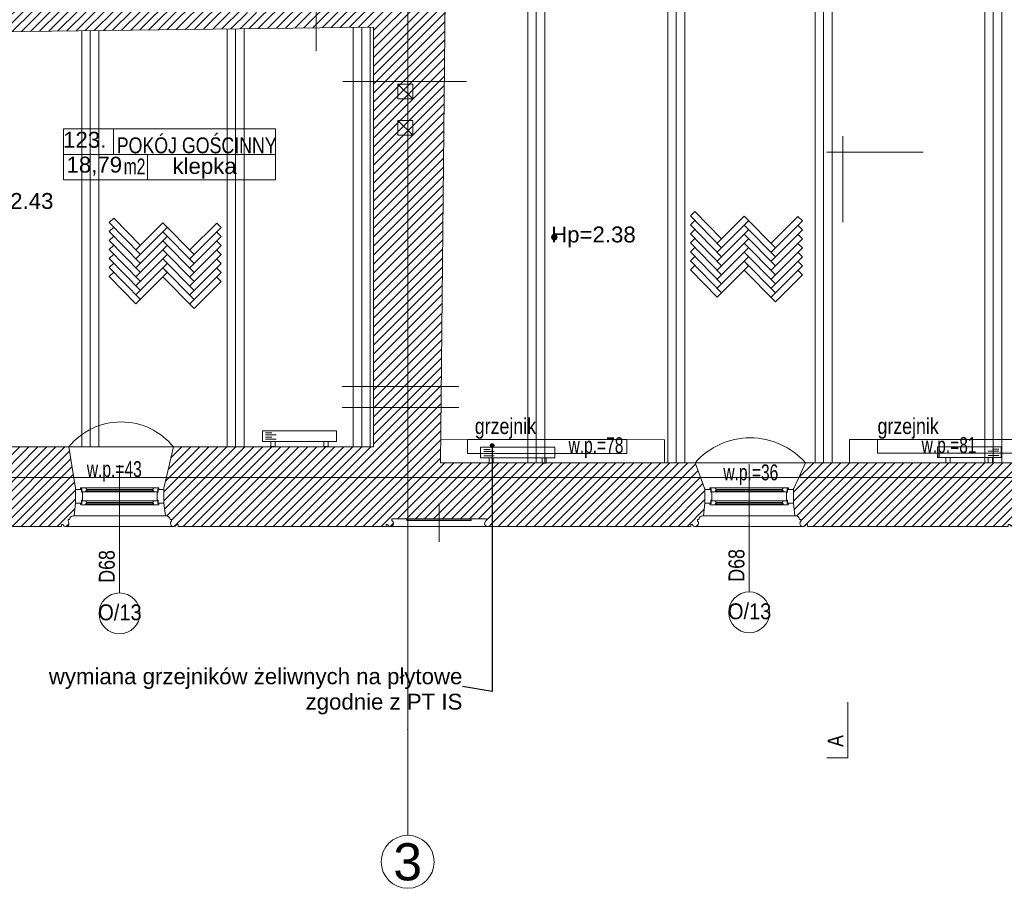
# Model space of a CAD drawing. Header units: millimetres. Extents: x -573548 to 674770, y -184010 to -47794.
# Tile 26 of 181: x 91424 to 100709, y -158895 to -150704. Entities that reach past the tile are written whole.
import ezdxf
from ezdxf.enums import TextEntityAlignment as Align

# ---------------------------------------------------------------- set-up
doc = ezdxf.new("R2010")
doc.units = ezdxf.units.MM
for name, color, linetype, lineweight in [('A.05 RZUT 1 PIĘTRA_is$0$0_Nr_pióra__25', 8, 'Continuous', 9), ('A.05 RZUT 1 PIĘTRA_is$0$A-OKNA-OPIS_Nr_pióra__2', 8, 'Continuous', 9), ('A.05 RZUT 1 PIĘTRA_is$0$A-OKNA-OPIS_Nr_pióra__8', 8, 'Continuous', 9), ('A.05 RZUT 1 PIĘTRA_is$0$A-OPISY-2_Nr_pióra__2', 8, 'Continuous', 9), ('A.05 RZUT 1 PIĘTRA_is$0$A-OPISY-3_Nr_pióra__6', 8, 'Continuous', 9), ('A.05 RZUT 1 PIĘTRA_is$0$A-WIDOK_Nr_pióra__21', 8, 'Continuous', 9), ('A.05 RZUT 1 PIĘTRA_is$0$A-WIDOK_Nr_pióra__8', 8, 'Continuous', 9), ('A.05 RZUT 1 PIĘTRA_is$0$A-WYSOKOSCI_Nr_pióra__7', 8, 'Continuous', 9), ('A.05 RZUT 1 PIĘTRA_is$0$belki nad_Nr_pióra__1', 8, 'Continuous', 9), ('A.05 RZUT 1 PIĘTRA_is$0$CO TO JEST_Nr_pióra__1', 8, 'Continuous', 9), ('A.05 RZUT 1 PIĘTRA_is$0$detalokna_Nr_pióra__1', 8, 'Continuous', 9), ('A.05 RZUT 1 PIĘTRA_is$0$detalokna_Nr_pióra__41', 8, 'Continuous', 9), ('A.05 RZUT 1 PIĘTRA_is$0$DIM MALY_Nr_pióra__8', 8, 'Continuous', 9), ('A.05 RZUT 1 PIĘTRA_is$0$Drawing & Figure_Nr_pióra__18', 8, 'Continuous', 9), ('A.05 RZUT 1 PIĘTRA_is$0$Nowe_00 ZMIANY_Nr_pióra__59', 8, 'Continuous', 9), ('A.05 RZUT 1 PIĘTRA_is$0$Nowe_Annotation - Text_Nr_pióra__59', 8, 'Continuous', 9), ('A.05 RZUT 1 PIĘTRA_is$0$Nowe_GRZEJNIK_Nr_pióra__59', 8, 'Continuous', 9), ('A.05 RZUT 1 PIĘTRA_is$0$OKNO_DETAL_Nr_pióra__1', 8, 'Continuous', 9), ('A.05 RZUT 1 PIĘTRA_is$0$OKNO_DETAL_Nr_pióra__41', 8, 'Continuous', 9), ('A.05 RZUT 1 PIĘTRA_is$0$OKNO_DETAL_Nr_pióra__8', 8, 'Continuous', 9), ('A.05 RZUT 1 PIĘTRA_is$0$opisy inne_Nr_pióra__25', 8, 'Continuous', 9), ('A.05 RZUT 1 PIĘTRA_is$0$OSIE_Nr_pióra__1', 8, 'Continuous', 9), ('A.05 RZUT 1 PIĘTRA_is$0$PARAPET_Nr_pióra__7', 8, 'Continuous', 9), ('A.05 RZUT 1 PIĘTRA_is$0$POSADZKI_Nr_pióra__18', 8, 'Continuous', 9), ('A.05 RZUT 1 PIĘTRA_is$0$SCIANY_KONSTR_Nr_pióra__21', 8, 'Continuous', 9), ('A.05 RZUT 1 PIĘTRA_is$0$strop_Nr_pióra__8', 8, 'Continuous', 9), ('A.05 RZUT 1 PIĘTRA_is$0$Structural - Bearing_Nr_pióra__21', 8, 'Continuous', 9), ('A.05 RZUT 1 PIĘTRA_is$0$Structural - Grid', 8, 'Continuous', 9), ('A.05 RZUT 1 PIĘTRA_is$0$Structural - Grid_Nr_pióra__17', 8, 'Continuous', 9), ('A.05 RZUT 1 PIĘTRA_is$0$WIDOK_Nr_pióra__8', 8, 'Continuous', 9), ('A.05 RZUT 1 PIĘTRA_is$0$ściany_Nr_pióra__3', 8, 'Continuous', 9), ('SAN_Grzejniki CO na rzucie', 7, 'Continuous', 13)]:
    doc.layers.add(name, color=color, linetype=linetype, lineweight=lineweight)
doc.styles.add('A.05 RZUT 1 PIĘTRA_is$0$STYL_AUTOMATYCZNY_1', font='arial.ttf')
doc.styles.add('A.05 RZUT 1 PIĘTRA_is$0$STYL_AUTOMATYCZNY_3', font='txt')
doc.styles.add('A.05 RZUT 1 PIĘTRA_is$0$STYL_AUTOMATYCZNY_4', font='arial.ttf', dxfattribs={"width": 0.8})
doc.styles.add('A.05 RZUT 1 PIĘTRA_is$0$STYL_AUTOMATYCZNY_5', font='arial.ttf', dxfattribs={"width": 0.7})
doc.styles.add('A.05 RZUT 1 PIĘTRA_is$0$STYL_AUTOMATYCZNY_6', font='arial.ttf', dxfattribs={"width": 0.9})
doc.styles.add('A.05 RZUT 1 PIĘTRA_is$0$STYL_AUTOMATYCZNY_7', font='arial.ttf', dxfattribs={"width": 0.8})
doc.dimstyles.new('A.05 RZUT 1 PIĘTRA_is$0$STYL_AUTOMATYCZNY__7', dxfattribs={"dimtxt": 0.18, "dimasz": 91.2, "dimexe": 0.18, "dimexo": 0.0625, "dimgap": 0, "dimtad": 0, "dimtih": 1, "dimtoh": 1, "dimdec": 4, "dimzin": 0, "dimdsep": 46, "dimcen": 0.09, "dimadec": 0, "dimazin": 0, "dimtfac": 1, "dimtdec": 4, "dimtmove": 0, "dimatfit": 3, "dimldrblk": 'A.05 RZUT 1 PIĘTRA_is$0$ARROWHEAD_11', "dimfxl": 1, "dimtolj": 1, "dimtzin": 0, "dimarcsym": 0})
pattern_1 = [(45, (0, 0), (-42.426407, 42.426407), [])]

# ---------------------------------------------------------------- blocks, each defined once
blk = doc.blocks.new('A.05 RZUT 1 PIĘTRA_is$0$Standardowy znacznik osi')
at = {"layer": 'A.05 RZUT 1 PIĘTRA_is$0$Structural - Grid_Nr_pióra__17'}
for p, q in [((1000, 0), (0, 0)), ((1000, 0), (17855.4, 0)), ((17855.4, 0), (18855.4, 0))]:
    blk.add_line(p, q, dxfattribs=at)
for centre in [(-250, 0), (19105.4, 0)]:
    blk.add_circle(centre, 250, dxfattribs=at)
for p in [(1000, 0), (1000, 0), (17855.4, 0), (17855.4, 0)]:
    blk.add_point(p, dxfattribs=at)
at = {"layer": 'A.05 RZUT 1 PIĘTRA_is$0$Structural - Grid_Nr_pióra__17', "style": 'A.05 RZUT 1 PIĘTRA_is$0$STYL_AUTOMATYCZNY_1'}
for tag, p in [('AC_MarkerText_1_0', (5, -80)), ('AC_MarkerText_1_1', (19360.4, -80))]:
    blk.add_attdef(tag, text='', height=350, rotation=270, dxfattribs=at).set_placement(p, align=Align.TOP_CENTER)
blk = doc.blocks.new('A.05 RZUT 1 PIĘTRA_is$0$Standardowy znacznik osi_3')
at = {"layer": 'A.05 RZUT 1 PIĘTRA_is$0$Structural - Grid_Nr_pióra__17'}
blk.add_line((2962.2, 0), (40906.6, 0), dxfattribs=at)
at = {"layer": 'A.05 RZUT 1 PIĘTRA_is$0$Structural - Grid_Nr_pióra__17', "style": 'A.05 RZUT 1 PIĘTRA_is$0$STYL_AUTOMATYCZNY_1'}
for tag, p in [('AC_MarkerText_1_0', (-250, -335)), ('AC_MarkerText_1_1', (44118.7, -335))]:
    blk.add_attdef(tag, text='', height=350, rotation=180, dxfattribs=at).set_placement(p, align=Align.TOP_CENTER)
blk = doc.blocks.new('A.05 RZUT 1 PIĘTRA_is$0$ARROWHEAD_11')
at = {"color": 0, "linetype": 'Continuous', "lineweight": 0}
blk.add_line((0, 0), (-1, 0), dxfattribs=at)
at = {"color": 0, "linetype": 'Continuous', "lineweight": 0, "const_width": 0.25, "flags": 128}
blk.add_lwpolyline([(-0.125, 0, 1), (0.125, 0, 1)], format="xyb", close=True, dxfattribs=at)
blk = doc.blocks.new('A.05 RZUT 1 PIĘTRA_is')
at = {"layer": 'A.05 RZUT 1 PIĘTRA_is$0$A-WYSOKOSCI_Nr_pióra__7'}
blk.add_hatch(color=256, dxfattribs=at).paths.add_polyline_path([(96777.2, -102754.1, 1), (96723.8, -102754.1, 1)])
at = {"layer": 'A.05 RZUT 1 PIĘTRA_is$0$Drawing & Figure_Nr_pióra__18'}
h = blk.add_hatch(dxfattribs=at)
h.set_pattern_fill('Common_Brick_0001', color=256, style=0, pattern_type=2)
h.set_pattern_definition(pattern_1)
h.paths.add_polyline_path([(89654.6, -100102.9), (89694.3, -101162.9), (90244.3, -101151.9), (90244.3, -101152.9), (90264.3, -101152.9), (90264.3, -100832.9), (90764.3, -100826.6), (90823.3, -100825.8), (90823.3, -100825.3), (90903.3, -100824.3), (90903.3, -100824.8), (90983.3, -100823.8), (93664.1, -100790.2), (93744.1, -100789.2), (93824.1, -100788.2), (94503.3, -100779.6), (94854.3, -100775.2), (94934.3, -100774.2), (95014.3, -100773.2), (95044.3, -100772.9), (95044.3, -101287.2), (95044.3, -104162.2), (95044.3, -104362.2), (95044.3, -104732.9), (93158.2, -104732.9), (93068.8, -105120.5), (93068.8, -105263.1), (93082.2, -105383.1), (93091.7, -105383.1, -0.383982), (93127.2, -105418.4), (93139.5, -105418.4), (93139.5, -105433.4, 1.205804), (93187.4, -105465.6), (93202.1, -105465.6), (93202.1, -105483.1), (93284.8, -105483.1), (95122.5, -105483.1), (95163.8, -105483.1), (95163.8, -105465.6), (95178.6, -105465.6, 0.263086), (95201.5, -105483.1), (95209.5, -105483.1, 0.761796), (95217, -105427), (95217, -105412.2), (95663.8, -105412.2), (96110.6, -105412.2), (96110.6, -105427, 0.761796), (96118.1, -105483.1), (96126, -105483.1, 0.263086), (96149, -105465.6), (96163.8, -105465.6), (96163.8, -105483.1), (96246.4, -105483.1), (98021.7, -105483.1), (98037.6, -105483.1), (98037.6, -105465.6), (98052.4, -105465.6, 1.205804), (98100.2, -105433.4), (98100.2, -105418.4), (98112.6, -105418.4, -0.383982), (98148.1, -105383.1), (98157.6, -105383.1), (98170.9, -105263.1), (98170.9, -105130.5), (98077.5, -104882.9), (97788, -104882.9), (95677.5, -104882.9), (95679.6, -104662.9), (95682.5, -104362.2), (95684.4, -104162.2), (95712.1, -101287.2), (95727.5, -99682.9), (98025, -99682.9), (98094.2, -99114.5), (98094.2, -98984.5), (95622.2, -98984.5), (95616.6, -97541), (95023.8, -97541), (95026.5, -98041.5), (94503.3, -98041.4), (93024.1, -98041), (93024.1, -98041), (93024.1, -98532.9), (93024.1, -98981.5), (93034.1, -98981.5), (93164.1, -98981.5), (93164.1, -98532.9), (93164.1, -98201.5), (94503.3, -98201.5), (95016.5, -98201.5), (95016.5, -99042.9), (95036.5, -99042.9), (95274.5, -99042.9), (95274.5, -99182.9), (95016.5, -99182.9), (95016.5, -100032.8), (94642.7, -100032.8), (94503.3, -100032.8), (94346.5, -100032.8), (93368.8, -100032.8), (93187.6, -100032.8), (93187.6, -99972.8), (93047.6, -99972.8), (93047.6, -100102.8), (92867.6, -100102.8), (92867.6, -100591.8), (92867.6, -100622.8), (91784.1, -100622.8), (91784.1, -99845), (91644.1, -99845), (91644.1, -100102.9), (90903.3, -100102.9), (90764.3, -100102.9)])
h.paths.add_polyline_path([(94000.4, -100634.4), (93799.7, -100634.4), (93799.7, -100374.4), (94079.7, -100374.4), (94079.7, -100565.3)], flags=0)
h = blk.add_hatch(dxfattribs=at)
h.set_pattern_fill('Common_Brick_0001', color=256, style=0, pattern_type=2)
h.set_pattern_definition(pattern_1)
h.paths.add_polyline_path([(99004.1, -105130.5), (99004.1, -105133.1), (99004.1, -105263.1), (99017.4, -105383.1), (99026.9, -105383.1, -0.383982), (99062.4, -105418.4), (99074.8, -105418.4), (99074.8, -105433.4, 1.205804), (99122.6, -105465.6), (99137.4, -105465.6), (99137.4, -105483.1), (99204.1, -105483.1), (100947.8, -105483.1), (101030.5, -105483.1), (101030.5, -105465.6), (101045.3, -105465.6, 0.263086), (101068.2, -105483.1), (101076.2, -105483.1, 0.761796), (101083.7, -105427), (101083.7, -105412.2), (101530.5, -105412.2), (101977.3, -105412.2), (101977.3, -105427, 0.761796), (101984.8, -105483.1), (101992.7, -105483.1, 0.263086), (102015.7, -105465.6), (102030.5, -105465.6), (102030.5, -105483.1), (102113.1, -105483.1), (103924.3, -105483.1), (103924.3, -105465.7), (103939, -105465.7, 1.205804), (103986.9, -105433.5), (103986.9, -105418.5), (103999.2, -105418.5, -0.383982), (104034.7, -105383.1), (104044.2, -105383.1), (104057.6, -105263.1), (104057.6, -105133.1), (104057.6, -105120.6), (103945.6, -104852.9), (103944.9, -104852.9), (103844.1, -104852.9), (103844.1, -104162.2), (103844.1, -102612.9), (104065.1, -102614.3), (104741.9, -102618.9), (104741.9, -102618.7), (106171.9, -102627.6), (106171.9, -102628.6), (106251.9, -102629.2), (106251.9, -102618.7), (106370.4, -102462.9), (104954.1, -102462.9), (104954.1, -102402.3), (104954.2, -102162.3), (104954.2, -101922.3), (104954.2, -101876.9), (104954.2, -101286.9), (104954.2, -101086.9), (104954.2, -100540.3), (105004.2, -100540.6), (105004.6, -100517.3), (105003.8, -100516.6), (105001.4, -100099.6), (105011.2, -100099.6), (104997.1, -99971.2), (104808.8, -99969.9), (104807.5, -100169.9), (104600.5, -100168.5), (104107.5, -100165.1), (104108.8, -99965.1), (103861, -99963.2), (103861, -100145.9), (103873.8, -100532.8), (104843.4, -100540.6), (104843.4, -101086.9), (104843.4, -101286.9), (104843.4, -101876.9), (104843.5, -102467.9), (104065.1, -102467.9), (103743.6, -102467.9), (103743.6, -102482.8), (103746.4, -102482.8), (103744.1, -102612.9), (103743.7, -102612.9), (103744, -104162.2), (103744.1, -104862.9), (101964.1, -104862.9), (101964.1, -104482.9), (101889.3, -104482.9), (101749.6, -104482.9), (101749.6, -104482.7), (101749.3, -104342.9), (101963.9, -104342.9), (101963.9, -104162.2), (101963.9, -102612.9), (102946.5, -102612.8), (102946.5, -102462.9), (102251.9, -102462.9), (102171.9, -102462.9), (102091.9, -102462.9), (101974.1, -102462.9), (101974.1, -102205.7), (101974.1, -102162.9), (101834.1, -102162.9), (101667.5, -102152.9), (101623.3, -104162.2), (101612.3, -104662.9), (101607.5, -104882.9), (99117.5, -104882.9)])
h = blk.add_hatch(dxfattribs=at)
h.set_pattern_fill('Common_Brick_0001', color=256, style=0, pattern_type=2)
h.set_pattern_definition(pattern_1)
h.paths.add_polyline_path([(87734.4, -104420.9), (87590.3, -104420.9), (87592.9, -104560.9), (87592.9, -104676.4), (87592.9, -105483.1), (88377.9, -105483.1), (88437.5, -105483.1), (88437.5, -105465.6), (88452.3, -105465.6, 0.263086), (88475.3, -105483.1), (88483.2, -105483.1, 0.761796), (88490.7, -105427), (88490.7, -105412.2), (88937.5, -105412.2), (89384.3, -105412.2), (89384.3, -105427, 0.761796), (89391.8, -105483.1), (89399.7, -105483.1, 0.263086), (89422.7, -105465.6), (89437.5, -105465.6), (89437.5, -105483.1), (89501.9, -105483.1), (92019.7, -105483.1), (92102.4, -105483.1), (92102.4, -105465.6), (92117.2, -105465.6, 1.205804), (92165, -105433.4), (92165, -105418.4), (92177.3, -105418.4, -0.383982), (92212.8, -105383.1), (92222.4, -105383.1), (92235.7, -105263.1), (92235.7, -105120.5), (92171.9, -104732.9), (90264.3, -104732.9), (90264.3, -103092.3), (90264.3, -102852.3), (90264.3, -102612.2), (90264.3, -102325.5), (90264.3, -102122.9), (90234.3, -102122.9), (90234.3, -102138), (90104.3, -102138), (90104.3, -102122.9), (90104.3, -102122.9), (90104.3, -102325.5), (90104.3, -102442.9), (90104.3, -102612.2), (90104.3, -102852.3), (90104.3, -103092.3), (90104.3, -104672.9), (88324.3, -104672.9), (88324.3, -104542.9), (87884.4, -104420.9), (87734.4, -104420.9)])
at = {"layer": 'A.05 RZUT 1 PIĘTRA_is$0$0_Nr_pióra__25'}
blk.add_lwpolyline([(99519.2, -107140.3), (99519.2, -107665.2), (99319.2, -107665.2)], dxfattribs=at)
at = {"layer": 'A.05 RZUT 1 PIĘTRA_is$0$A-OKNA-OPIS_Nr_pióra__8'}
for p, q in [((92649.9, -104904.4), (92649.9, -106109.6)), ((98587.5, -104894.4), (98587.5, -106099.6))]:
    blk.add_line(p, q, dxfattribs=at)
for centre in [(92649.9, -106302.6), (98587.5, -106292.6)]:
    blk.add_circle(centre, 193, dxfattribs=at)
at = {"layer": 'A.05 RZUT 1 PIĘTRA_is$0$A-OPISY-3_Nr_pióra__6'}
for p, q in [((92592.9, -101734.2), (92592.9, -101974.2)), ((92121.6, -101974.2), (94121.5, -101974.2)), ((92179.4, -101974.6), (93882.9, -101974.6)), ((92914.6, -101974.2), (92914.6, -102214.2))]:
    blk.add_line(p, q, dxfattribs=at)
blk.add_lwpolyline([(92121.6, -102214.2), (92121.6, -101734.2), (94121.5, -101734.2), (94121.5, -102214.2)], close=True, dxfattribs=at)
at = {"layer": 'A.05 RZUT 1 PIĘTRA_is$0$A-WIDOK_Nr_pióra__21'}
for p, q in [((95274.4, -101310.5), (95274.4, -101450.5)), ((95274.4, -101310.5), (95414.4, -101310.5)), ((95414.4, -101450.5), (95414.4, -101310.5)), ((95274.4, -101450.5), (95414.4, -101450.5)), ((95274.4, -101653.5), (95274.4, -101793.5)), ((95274.4, -101653.5), (95414.4, -101653.5)), ((95414.4, -101793.5), (95414.4, -101653.5)), ((95274.4, -101793.5), (95414.4, -101793.5))]:
    blk.add_line(p, q, dxfattribs=at)
at = {"layer": 'A.05 RZUT 1 PIĘTRA_is$0$A-WIDOK_Nr_pióra__8'}
for p, q in [((95414.4, -101450.5), (95274.4, -101310.5)), ((95414.4, -101793.5), (95274.4, -101653.5))]:
    blk.add_line(p, q, dxfattribs=at)
at = {"layer": 'A.05 RZUT 1 PIĘTRA_is$0$A-WYSOKOSCI_Nr_pióra__7'}
blk.add_circle((96750.5, -102754.1), 26.7, dxfattribs=at)
at = {"layer": 'A.05 RZUT 1 PIĘTRA_is$0$belki nad_Nr_pióra__1'}
for p, q in [((96499.4, -99682.9), (96499.4, -104882.9)), ((96659.4, -99682.9), (96659.4, -104882.9)), ((97819.4, -99682.9), (97819.4, -104882.9)), ((97979.4, -99682.9), (97979.4, -104882.9)), ((99209.4, -99682.9), (99209.4, -104882.9)), ((99369.4, -99682.9), (99369.4, -104882.9)), ((100809.4, -99682.9), (100809.4, -104882.9)), ((100969.4, -99682.9), (100969.4, -104882.9)), ((92294.1, -100807.9), (92294.1, -104732.9)), ((92454.1, -100805.9), (92454.1, -104732.9)), ((93664.1, -100789.9), (93664.1, -104732.9)), ((93824.1, -100787.9), (93824.1, -104732.9)), ((94854.3, -100772.9), (94854.3, -104732.9)), ((95014.3, -100772.9), (95014.3, -104732.9))]:
    blk.add_line(p, q, dxfattribs=at)
at = {"layer": 'A.05 RZUT 1 PIĘTRA_is$0$CO TO JEST_Nr_pióra__1'}
for p, q in [((97788, -104665), (95677.5, -104662.9)), ((97788, -104665), (97788, -104885.2)), ((99532.9, -104662.9), (99532.9, -104882.9)), ((99532.9, -104662.9), (101664.2, -104662.9))]:
    blk.add_line(p, q, dxfattribs=at)
at = {"layer": 'A.05 RZUT 1 PIĘTRA_is$0$detalokna_Nr_pióra__1'}
for p, q in [((92222.4, -105383.1), (93082.2, -105383.1)), ((98157.6, -105383.1), (99017.4, -105383.1)), ((92147.8, -105483.6), (93152, -105483.6)), ((98083.1, -105483.6), (99087.2, -105483.6))]:
    blk.add_line(p, q, dxfattribs=at)
at = {"layer": 'A.05 RZUT 1 PIĘTRA_is$0$detalokna_Nr_pióra__41'}
for points in [[(92300.2, -105236.1), (92300.2, -105159.1), (92300.2, -105236.1), (92290.2, -105236.1), (92290.2, -105263.1), (92235.7, -105263.1), (92235.7, -105133.1), (92290.2, -105133.1), (92290.2, -105159.1), (92300.2, -105159.1)], [(93004.3, -105236.1), (93004.3, -105159.1), (93004.3, -105236.1), (93014.3, -105236.1), (93014.3, -105263.1), (93068.8, -105263.1), (93068.8, -105133.1), (93014.3, -105133.1), (93014.3, -105159.1), (93004.3, -105159.1)], [(98235.5, -105236.1), (98235.5, -105159.1), (98235.5, -105236.1), (98225.5, -105236.1), (98225.5, -105263.1), (98170.9, -105263.1), (98170.9, -105133.1), (98225.5, -105133.1), (98225.5, -105159.1), (98235.5, -105159.1)], [(98939.5, -105236.1), (98939.5, -105159.1), (98939.5, -105236.1), (98949.5, -105236.1), (98949.5, -105263.1), (99004.1, -105263.1), (99004.1, -105133.1), (98949.5, -105133.1), (98949.5, -105159.1), (98939.5, -105159.1)]]:
    blk.add_lwpolyline(points, dxfattribs=at)
at = {"layer": 'A.05 RZUT 1 PIĘTRA_is$0$DIM MALY_Nr_pióra__8'}
for p, q in [((94503.3, -99927.2), (94503.3, -100999.5)), ((94754.3, -101287.2), (95920.7, -101287.2)), ((94748.5, -104162.2), (95850.9, -104162.2)), ((94748.5, -104362.2), (95850.9, -104362.2))]:
    blk.add_line(p, q, dxfattribs=at)
at = {"layer": 'A.05 RZUT 1 PIĘTRA_is$0$Nowe_GRZEJNIK_Nr_pióra__59'}
for points in [[(95932.8, -104793.9), (97432.8, -104793.9), (97432.8, -104663.9), (95932.8, -104663.9)], [(99798.5, -104792.9), (101298.5, -104792.9), (101298.5, -104662.9), (99798.5, -104662.9)]]:
    blk.add_lwpolyline(points, close=True, dxfattribs=at)
at = {"layer": 'A.05 RZUT 1 PIĘTRA_is$0$OKNO_DETAL_Nr_pióra__1'}
for p, q in [((92332.5, -105117.3), (92972.1, -105117.3)), ((92333.2, -105155.3), (92971.3, -105155.3)), ((92342.3, -105133.4), (92962.3, -105133.4)), ((98267.7, -105117.3), (98907.3, -105117.3)), ((98268.5, -105155.3), (98906.5, -105155.3)), ((98277.5, -105133.4), (98897.5, -105133.4)), ((92332.5, -105239.8), (92972.1, -105239.8)), ((92333.2, -105277.8), (92971.3, -105277.8)), ((92342.3, -105255.9), (92962.3, -105255.9)), ((98267.7, -105239.8), (98907.3, -105239.8)), ((98268.5, -105277.8), (98906.5, -105277.8)), ((98277.5, -105255.9), (98897.5, -105255.9))]:
    blk.add_line(p, q, dxfattribs=at)
at = {"layer": 'A.05 RZUT 1 PIĘTRA_is$0$OKNO_DETAL_Nr_pióra__41'}
for p, q in [((92333.2, -105155.3), (92342, -105145.3)), ((92333.2, -105145.3), (92971.3, -105145.3)), ((92971.3, -105155.3), (92962.5, -105145.3)), ((98268.5, -105155.3), (98277.3, -105145.3)), ((98268.5, -105145.3), (98906.5, -105145.3)), ((98906.5, -105155.3), (98897.7, -105145.3)), ((92333.2, -105277.8), (92342, -105267.8)), ((92333.2, -105267.8), (92971.3, -105267.8)), ((92971.3, -105277.8), (92962.5, -105267.8)), ((98268.5, -105277.8), (98277.3, -105267.8)), ((98268.5, -105267.8), (98906.5, -105267.8)), ((98906.5, -105277.8), (98897.7, -105267.8))]:
    blk.add_line(p, q, dxfattribs=at)
for points in [[(92290.3, -105117.3, 0.414214), (92282.3, -105125.3), (92282.3, -105129.4), (92294.3, -105129.4), (92294.3, -105155.3), (92333.2, -105155.3), (92333.2, -105143.3), (92342.3, -105143.3), (92342.3, -105133.4), (92341.3, -105133.4), (92332.5, -105117.3)], [(93014.3, -105117.3, -0.414214), (93022.3, -105125.3), (93022.3, -105129.4), (93010.3, -105129.4), (93010.3, -105155.3), (92971.3, -105155.3), (92971.3, -105143.3), (92962.3, -105143.3), (92962.3, -105133.4), (92963.3, -105133.4), (92972.1, -105117.3)], [(98225.5, -105117.3, 0.414214), (98217.5, -105125.3), (98217.5, -105129.4), (98229.5, -105129.4), (98229.5, -105155.3), (98268.5, -105155.3), (98268.5, -105143.3), (98277.5, -105143.3), (98277.5, -105133.4), (98276.5, -105133.4), (98267.7, -105117.3)], [(98949.5, -105117.3, -0.414214), (98957.5, -105125.3), (98957.5, -105129.4), (98945.5, -105129.4), (98945.5, -105155.3), (98906.5, -105155.3), (98906.5, -105143.3), (98897.5, -105143.3), (98897.5, -105133.4), (98898.5, -105133.4), (98907.3, -105117.3)], [(92308.4, -105239.8), (92294.3, -105239.8), (92294.3, -105265.8), (92282.3, -105265.8), (92282.3, -105269.8, 0.414214), (92290.3, -105277.8), (92308.4, -105277.8), (92333.2, -105277.8), (92333.2, -105265.8), (92342.3, -105265.8), (92342.3, -105255.9), (92341.3, -105255.9), (92332.5, -105239.8)], [(92996.1, -105239.8), (93010.3, -105239.8), (93010.3, -105265.8), (93022.3, -105265.8), (93022.3, -105269.8, -0.414214), (93014.3, -105277.8), (92996.1, -105277.8), (92971.3, -105277.8), (92971.3, -105265.8), (92962.3, -105265.8), (92962.3, -105255.9), (92963.3, -105255.9), (92972.1, -105239.8)], [(98243.6, -105239.8), (98229.5, -105239.8), (98229.5, -105265.8), (98217.5, -105265.8), (98217.5, -105269.8, 0.414214), (98225.5, -105277.8), (98243.7, -105277.8), (98268.5, -105277.8), (98268.5, -105265.8), (98277.5, -105265.8), (98277.5, -105255.9), (98276.5, -105255.9), (98267.7, -105239.8)], [(98931.4, -105239.8), (98945.5, -105239.8), (98945.5, -105265.8), (98957.5, -105265.8), (98957.5, -105269.8, -0.414214), (98949.5, -105277.8), (98931.3, -105277.8), (98906.5, -105277.8), (98906.5, -105265.8), (98897.5, -105265.8), (98897.5, -105255.9), (98898.5, -105255.9), (98907.3, -105239.8)]]:
    blk.add_lwpolyline(points, format="xyb", close=True, dxfattribs=at)
at = {"layer": 'A.05 RZUT 1 PIĘTRA_is$0$OKNO_DETAL_Nr_pióra__8'}
for p, q in [((95663.8, -105628.7), (95663.8, -105266.8)), ((96163.8, -105483.1), (95163.8, -105483.1))]:
    blk.add_line(p, q, dxfattribs=at)
at = {"layer": 'A.05 RZUT 1 PIĘTRA_is$0$opisy inne_Nr_pióra__25'}
for p, q in [((99469.8, -101801.6), (99469.8, -102613)), ((100229.5, -101951.6), (99319.8, -101951.6))]:
    blk.add_line(p, q, dxfattribs=at)
at = {"layer": 'A.05 RZUT 1 PIĘTRA_is$0$OSIE_Nr_pióra__1'}
for p, q in [((96579.4, -99682.9), (96579.4, -104882.9)), ((97899.4, -99682.9), (97899.4, -104882.9)), ((99289.4, -99682.9), (99289.4, -104882.9)), ((100889.4, -99682.9), (100889.4, -104882.9)), ((92374.1, -100806.9), (92374.1, -104732.9)), ((93744.1, -100788.9), (93744.1, -104732.9)), ((94934.3, -100772.9), (94934.3, -104732.9))]:
    blk.add_line(p, q, dxfattribs=at)
at = {"layer": 'A.05 RZUT 1 PIĘTRA_is$0$POSADZKI_Nr_pióra__18'}
for p, q in [((92552.8, -102617.1), (92595.3, -102574.7)), ((92846.4, -102832.5), (92595.3, -102574.7)), ((98034.1, -102553.5), (98076.5, -102511.1)), ((98327.6, -102853.7), (98034.1, -102553.5)), ((98327.6, -102768.9), (98076.5, -102511.1)), ((98285.2, -102811.3), (98539.8, -102556.7)), ((98836.7, -102853.7), (98539.8, -102556.7)), ((98794.3, -102811.3), (99047.5, -102558.1)), ((99089.9, -102600.5), (99047.5, -102558.1)), ((92846.4, -102917.4), (92552.8, -102617.1)), ((92552.8, -102702), (92595.3, -102659.6)), ((92804, -102874.9), (93058.5, -102620.4)), ((92804, -102959.8), (93100.9, -102662.8)), ((93355.5, -102917.4), (93058.5, -102620.4)), ((93058.5, -102705.2), (93100.9, -102662.8)), ((93313.1, -102874.9), (93566.3, -102621.7)), ((93313.1, -102959.8), (93608.7, -102664.2)), ((93608.7, -102664.2), (93566.3, -102621.7)), ((98034.1, -102638.3), (98076.5, -102595.9)), ((98327.6, -102938.6), (98034.1, -102638.3)), ((98034.1, -102723.2), (98076.5, -102680.8)), ((98285.2, -102896.1), (98582.2, -102599.2)), ((98285.2, -102981), (98582.2, -102684)), ((98539.8, -102641.6), (98582.2, -102599.2)), ((98836.7, -102938.6), (98539.8, -102641.6)), ((98794.3, -102896.1), (99089.9, -102600.5)), ((98794.3, -102981), (99089.9, -102685.4)), ((99089.9, -102685.4), (99047.5, -102642.9)), ((92846.4, -103002.2), (92552.8, -102702)), ((92552.8, -102786.8), (92595.3, -102744.4)), ((92804, -103044.6), (93100.9, -102747.6)), ((93355.5, -103002.2), (93058.5, -102705.2)), ((93313.1, -103044.6), (93608.7, -102749)), ((93608.7, -102749), (93566.3, -102706.6)), ((98327.6, -103023.4), (98034.1, -102723.2)), ((98034.1, -102808.1), (98076.5, -102765.6)), ((98285.2, -103065.8), (98582.2, -102768.9)), ((98836.7, -103023.4), (98539.8, -102726.4)), ((98794.3, -103065.8), (99089.9, -102770.2)), ((99089.9, -102770.2), (99047.5, -102727.8)), ((92846.4, -103087.1), (92552.8, -102786.8)), ((92552.8, -102871.7), (92595.3, -102829.3)), ((92846.4, -103171.9), (92552.8, -102871.7)), ((92804, -103129.5), (93100.9, -102832.5)), ((93355.5, -103087.1), (93058.5, -102790.1)), ((93313.1, -103129.5), (93608.7, -102833.9)), ((93608.7, -102833.9), (93566.3, -102791.4)), ((98327.6, -103108.3), (98034.1, -102808.1)), ((98034.1, -102892.9), (98076.5, -102850.5)), ((98285.2, -103150.7), (98582.2, -102853.7)), ((98836.7, -103108.3), (98539.8, -102811.3)), ((98794.3, -103150.7), (99089.9, -102855.1)), ((99089.9, -102855.1), (99047.5, -102812.7)), ((92552.8, -102956.5), (92595.3, -102914.1)), ((92846.4, -103256.8), (92552.8, -102956.5)), ((92804, -103214.3), (93100.9, -102917.4)), ((93355.5, -103171.9), (93058.5, -102874.9)), ((93355.5, -103256.8), (93058.5, -102959.8)), ((93313.1, -103214.3), (93608.7, -102918.7)), ((93608.7, -102918.7), (93566.3, -102876.3)), ((93608.7, -103003.6), (93566.3, -102961.1)), ((98327.6, -103193.1), (98034.1, -102892.9)), ((98034.1, -102977.8), (98076.5, -102935.3)), ((98285.2, -103235.5), (98582.2, -102938.6)), ((98836.7, -103193.1), (98539.8, -102896.1)), ((98794.3, -103235.5), (99089.9, -102939.9)), ((99089.9, -102939.9), (99047.5, -102897.5)), ((92552.8, -103041.4), (92595.3, -102999)), ((92846.4, -103341.6), (92552.8, -103041.4)), ((92804, -103299.2), (93100.9, -103002.2)), ((93355.5, -103341.6), (93058.5, -103044.6)), ((93100.9, -103087.1), (93058.5, -103044.6)), ((93313.1, -103299.2), (93608.7, -103003.6)), ((93608.7, -103088.4), (93566.3, -103046)), ((98327.6, -103278), (98034.1, -102977.8)), ((98034.1, -103062.6), (98076.5, -103020.2)), ((98285.2, -103320.4), (98582.2, -103023.4)), ((98836.7, -103278), (98539.8, -102981)), ((98582.2, -103023.4), (98539.8, -102981)), ((98794.3, -103320.4), (99089.9, -103024.8)), ((99089.9, -103024.8), (99047.5, -102982.4)), ((92552.8, -103126.3), (92595.3, -103083.8)), ((92804, -103384), (92552.8, -103126.3)), ((92804, -103384), (93100.9, -103087.1)), ((93355.5, -103426.5), (93058.5, -103129.5)), ((93313.1, -103384), (93608.7, -103088.4)), ((93608.7, -103173.3), (93566.3, -103130.8)), ((98285.2, -103320.4), (98034.1, -103062.6)), ((98836.7, -103362.8), (98539.8, -103065.8)), ((98836.7, -103362.8), (99089.9, -103109.6)), ((99089.9, -103109.6), (99047.5, -103067.2)), ((93355.5, -103426.5), (93608.7, -103173.3))]:
    blk.add_line(p, q, dxfattribs=at)
at = {"layer": 'A.05 RZUT 1 PIĘTRA_is$0$SCIANY_KONSTR_Nr_pióra__21'}
for p, q in [((95727.5, -99682.9), (95677.5, -104882.9)), ((98124.2, -104882.9), (95677.5, -104882.9)), ((101607.5, -104882.9), (99117.5, -104882.9))]:
    blk.add_line(p, q, dxfattribs=at)
at = {"layer": 'A.05 RZUT 1 PIĘTRA_is$0$strop_Nr_pióra__8'}
for centre, radius, start, end in [((92665.1, -105129.9), 633.1, 38.84175, 141.15825), ((98597.5, -105339.2), 691.9, 41.27251, 138.72749)]:
    blk.add_arc(centre, radius, start, end, dxfattribs=at)
at = {"layer": 'A.05 RZUT 1 PIĘTRA_is$0$Structural - Bearing_Nr_pióra__21'}
for p, q in [((95044.3, -100772.9), (90264.3, -100832.9)), ((95044.3, -100772.9), (95044.3, -104732.9)), ((92171.9, -104732.9), (90264.3, -104732.9)), ((92235.7, -105120.5), (92171.9, -104732.9)), ((93068.8, -105120.5), (93158.2, -104732.9)), ((95044.3, -104732.9), (93158.2, -104732.9)), ((98170.9, -105130.5), (98077.5, -104882.9)), ((99004.1, -105130.5), (99117.5, -104882.9)), ((92054.7, -105483.1), (89501.9, -105483.1)), ((95122.5, -105483.1), (93271.1, -105483.1)), ((98021.7, -105483.1), (96246.4, -105483.1)), ((100989.2, -105483.1), (99204.1, -105483.1))]:
    blk.add_line(p, q, dxfattribs=at)
for points in [[(92019.7, -105483.1), (92102.4, -105483.1), (92102.4, -105465.6), (92117.2, -105465.6, 1.205804), (92165, -105433.4), (92165, -105418.4), (92177.3, -105418.4, -0.383982), (92212.8, -105383.1), (92222.4, -105383.1), (92235.7, -105263.1), (92235.7, -105120.5)], [(93284.8, -105483.1), (93202.1, -105483.1), (93202.1, -105465.6), (93187.4, -105465.6, -1.205804), (93139.5, -105433.4), (93139.5, -105418.4), (93127.2, -105418.4, 0.383982), (93091.7, -105383.1), (93082.2, -105383.1), (93068.8, -105263.1), (93068.8, -105120.5)], [(97955, -105483.1), (98037.6, -105483.1), (98037.6, -105465.6), (98052.4, -105465.6, 1.205804), (98100.2, -105433.4), (98100.2, -105418.4), (98112.6, -105418.4, -0.383982), (98148.1, -105383.1), (98157.6, -105383.1), (98170.9, -105263.1), (98170.9, -105120.5)], [(99220, -105483.1), (99137.4, -105483.1), (99137.4, -105465.6), (99122.6, -105465.6, -1.205804), (99074.8, -105433.4), (99074.8, -105418.4), (99062.4, -105418.4, 0.383982), (99026.9, -105383.1), (99017.4, -105383.1), (99004.1, -105263.1), (99004.1, -105120.5)], [(95081.1, -105483.1), (95163.8, -105483.1), (95163.8, -105465.6), (95178.6, -105465.6, 1.478383), (95217, -105427), (95217, -105412.2), (95663.8, -105412.2)], [(96246.4, -105483.1), (96163.8, -105483.1), (96163.8, -105465.6), (96149, -105465.6, -1.478383), (96110.6, -105427), (96110.6, -105412.2), (95663.8, -105412.2)], [(100947.8, -105483.1), (101030.5, -105483.1), (101030.5, -105465.6), (101045.3, -105465.6, 1.478383), (101083.7, -105427), (101083.7, -105412.2), (101530.5, -105412.2)]]:
    blk.add_lwpolyline(points, format="xyb", dxfattribs=at)
blk.add_lwpolyline([(95965.1, -105413.2), (95360.3, -105413.2), (95360.3, -105426.4), (95965.1, -105426.4)], close=True, dxfattribs=at)
at = {"layer": 'A.05 RZUT 1 PIĘTRA_is$0$WIDOK_Nr_pióra__8'}
for p, q in [((92171.9, -104732.9), (93158.2, -104732.9)), ((98077.5, -104882.9), (99117.5, -104882.9))]:
    blk.add_line(p, q, dxfattribs=at)
at = {"layer": 'A.05 RZUT 1 PIĘTRA_is$0$ściany_Nr_pióra__3'}
for p, q in [((93068.8, -105126.7), (93068.8, -105133.1)), ((99004.1, -105126.7), (99004.1, -105133.1))]:
    blk.add_line(p, q, dxfattribs=at)
at = {"layer": 'A.05 RZUT 1 PIĘTRA_is$0$Structural - Grid'}
ref = blk.add_blockref('A.05 RZUT 1 PIĘTRA_is$0$Standardowy znacznik osi', (95367.3, -108395.1), dxfattribs=dict(at, zscale=1000, rotation=90))
ref.add_attrib('AC_MarkerText_1', '3', dxfattribs={"layer": 'A.05 RZUT 1 PIĘTRA_is$0$Structural - Grid_Nr_pióra__17', "color": 20, "lineweight": 15, "true_color": 0xf73328, "height": 350, "style": 'A.05 RZUT 1 PIĘTRA_is$0$STYL_AUTOMATYCZNY_1'}).set_placement((95367.3, -108470.1), align=Align.TOP_CENTER)
ref.add_attrib('AC_MarkerText_1_1', '3', dxfattribs={"layer": 'A.05 RZUT 1 PIĘTRA_is$0$Structural - Grid_Nr_pióra__17', "color": 20, "lineweight": 15, "true_color": 0xf73328, "height": 350, "style": 'A.05 RZUT 1 PIĘTRA_is$0$STYL_AUTOMATYCZNY_1'}).set_placement((95367.3, -89114.7), align=Align.TOP_CENTER)
at = {"layer": 'A.05 RZUT 1 PIĘTRA_is$0$Structural - Grid', "zscale": 1000, "rotation": 180}
blk.add_blockref('A.05 RZUT 1 PIĘTRA_is$0$Standardowy znacznik osi_3', (121686.6, -105021.8), dxfattribs=at)
at = {"layer": 'A.05 RZUT 1 PIĘTRA_is$0$A-OKNA-OPIS_Nr_pióra__2', "char_height": 150, "attachment_point": 5, "rotation": 90, "style": 'A.05 RZUT 1 PIĘTRA_is$0$STYL_AUTOMATYCZNY_4'}
for insert in [(92530.8, -105859.5), (98468.4, -105849.6)]:
    blk.add_mtext('\\A1;{\\pqc;\\fArial|b0|i0|c238|p0;\\W0.800000;D68}', dxfattribs=dict(at, insert=insert))
at = {"layer": 'A.05 RZUT 1 PIĘTRA_is$0$A-OKNA-OPIS_Nr_pióra__2', "char_height": 150, "attachment_point": 5, "style": 'A.05 RZUT 1 PIĘTRA_is$0$STYL_AUTOMATYCZNY_6'}
for insert in [(92653.9, -106293.6), (98591.5, -106283.7)]:
    blk.add_mtext('\\A1;{\\pqc;\\fArial|b0|i0|c238|p0;\\W0.900000;O/13}', dxfattribs=dict(at, insert=insert))
at = {"layer": 'A.05 RZUT 1 PIĘTRA_is$0$A-OPISY-2_Nr_pióra__2', "char_height": 150}
for s, insert, attachment_point, style in [('\\A1;{\\pql;\\fArial|b0|i0|c238|p0;\\W1.000000;123.}', (92118.4, -101913), 7, 'A.05 RZUT 1 PIĘTRA_is$0$STYL_AUTOMATYCZNY_1'), ('\\A1;{\\pql;\\fArial|b0|i0|c238|p0;\\W0.800000;POKÓJ GOŚCINNY}', (92623.7, -101965.8), 7, 'A.05 RZUT 1 PIĘTRA_is$0$STYL_AUTOMATYCZNY_4'), ('\\A1;{\\pql;\\fArial|b0|i0|c238|p0;\\W1.000000;18,79}', (92150, -102173.5), 7, 'A.05 RZUT 1 PIĘTRA_is$0$STYL_AUTOMATYCZNY_1'), ('\\A1;{\\pqr;\\fArial|b0|i0|c238|p0;\\W0.700000;m2}', (92893.7, -102012.8), 3, 'A.05 RZUT 1 PIĘTRA_is$0$STYL_AUTOMATYCZNY_5'), ('\\A1;{\\pql;\\fArial|b0|i0|c238|p0;\\W1.000000;klepka}', (93149.5, -102203.6), 7, 'A.05 RZUT 1 PIĘTRA_is$0$STYL_AUTOMATYCZNY_1')]:
    blk.add_mtext(s, dxfattribs=dict(at, insert=insert, attachment_point=attachment_point, style=style))
at = {"layer": 'A.05 RZUT 1 PIĘTRA_is$0$A-WYSOKOSCI_Nr_pióra__7', "char_height": 150, "attachment_point": 5, "style": 'A.05 RZUT 1 PIĘTRA_is$0$STYL_AUTOMATYCZNY_1'}
for s, insert in [('\\A1;{\\pqc;\\fArial|b0|i0|c238|p0;\\W1.000000;Hp=2.43}', (91627.8, -102435.8)), ('\\A1;{\\pqc;\\fArial|b0|i0|c238|p0;\\W1.000000;Hp=2.38}', (97118.8, -102751.8))]:
    blk.add_mtext(s, dxfattribs=dict(at, insert=insert))
at = {"layer": 'A.05 RZUT 1 PIĘTRA_is$0$Nowe_00 ZMIANY_Nr_pióra__59', "insert": (95883, -107037.9), "char_height": 149.931, "attachment_point": 6, "line_spacing_factor": 0.958241, "style": 'A.05 RZUT 1 PIĘTRA_is$0$STYL_AUTOMATYCZNY_3'}
blk.add_mtext('\\A1;{\\pqr;\\fHelvetica|b0|i0|c0|p0;\\W1.000000;wymiana grzejników żeliwnych na płytowe\\P\\pqr;\\fHelvetica|b0|i0|c0|p0;\\W1.000000;zgodnie z PT IS}', dxfattribs=at)
at = {"layer": 'A.05 RZUT 1 PIĘTRA_is$0$Nowe_Annotation - Text_Nr_pióra__59', "char_height": 150, "attachment_point": 7, "style": 'A.05 RZUT 1 PIĘTRA_is$0$STYL_AUTOMATYCZNY_7'}
for insert in [(96000.2, -104656.2), (99797.5, -104656.2)]:
    blk.add_mtext('\\A1;{\\pql;\\fArial|b0|i0|c238|p0;\\W0.800000;grzejnik }', dxfattribs=dict(at, insert=insert))
at = {"layer": 'A.05 RZUT 1 PIĘTRA_is$0$opisy inne_Nr_pióra__25', "insert": (99476.5, -107450), "char_height": 150, "attachment_point": 9, "rotation": 89.99958, "style": 'A.05 RZUT 1 PIĘTRA_is$0$STYL_AUTOMATYCZNY_4'}
blk.add_mtext('\\A1;{\\pqr;\\fArial|b0|i0|c238|p0;\\W0.800000;A}', dxfattribs=at)
at = {"layer": 'A.05 RZUT 1 PIĘTRA_is$0$PARAPET_Nr_pióra__7', "char_height": 150, "style": 'A.05 RZUT 1 PIĘTRA_is$0$STYL_AUTOMATYCZNY_5'}
for s, insert, attachment_point in [('\\A1;{\\pql;\\fArial|b0|i0|c238|p0;\\W0.700000;w.p.=78}', (96884.2, -104836.3), 7), ('\\A1;{\\pql;\\fArial|b0|i0|c238|p0;\\W0.700000;w.p.=81}', (100213.6, -104834.8), 7), ('\\A1;{\\pqc;\\fArial|b0|i0|c238|p0;\\W0.700000;w.p.=43}', (92600.8, -104964.1), 5), ('\\A1;{\\pqc;\\fArial|b0|i0|c238|p0;\\W0.700000;w.p.=36}', (98603, -104995.1), 5)]:
    blk.add_mtext(s, dxfattribs=dict(at, insert=insert, attachment_point=attachment_point))
at = {"layer": 'A.05 RZUT 1 PIĘTRA_is$0$Nowe_00 ZMIANY_Nr_pióra__59', "annotation_type": 0, "has_hookline": 1, "hookline_direction": 1, "text_width": 3890.5}
blk.add_leader([(96163.8, -104720.3), (96163.8, -107037.9), (95883, -106991.3)], dimstyle='A.05 RZUT 1 PIĘTRA_is$0$STYL_AUTOMATYCZNY__7', dxfattribs=at)

msp = doc.modelspace()

# ---------------------------------------------------------------- linework, layer by layer
at = {"layer": 'SAN_Grzejniki CO na rzucie', "color": 150}
for p, q in [((93742.587, -154600.073), (93802.587, -154600.073)), ((93742.587, -154620.073), (93842.587, -154620.073)), ((93742.587, -154640.073), (93802.587, -154640.073)), ((93742.587, -154660.073), (93842.587, -154660.073)), ((95800, -154755.604), (95860, -154755.604)), ((100658.148, -154772.882), (100558.148, -154772.882)), ((100658.148, -154752.882), (100598.148, -154752.882)), ((95800, -154775.604), (95900, -154775.604)), ((95800, -154795.604), (95860, -154795.604)), ((95800, -154815.604), (95900, -154815.604)), ((100658.148, -154812.882), (100558.148, -154812.882)), ((100658.148, -154792.882), (100598.148, -154792.882))]:
    msp.add_line(p, q, dxfattribs=at)
for points in [[(94412.587, -154580.073), (93712.587, -154580.073), (93712.587, -154680.073), (94412.587, -154680.073), (94412.587, -154580.073)], [(93832.587, -154680.073), (93832.587, -154730.073), (93792.587, -154730.073), (93792.587, -154680.073)], [(94332.587, -154680.073), (94332.587, -154730.073), (94292.587, -154730.073), (94292.587, -154680.073)], [(96470, -154735.604), (95770, -154735.604), (95770, -154835.604), (96470, -154835.604), (96470, -154735.604)], [(100678.148, -154732.882), (100078.148, -154732.882), (100078.148, -154832.882), (100678.148, -154832.882), (100678.148, -154732.882)], [(95890, -154835.604), (95890, -154885.604), (95850, -154885.604), (95850, -154835.604)], [(96390, -154835.604), (96390, -154885.604), (96350, -154885.604), (96350, -154835.604)], [(100198.148, -154832.882), (100198.148, -154882.882), (100158.148, -154882.882), (100158.148, -154832.882)], [(100598.148, -154832.882), (100598.148, -154882.882), (100558.148, -154882.882), (100558.148, -154832.882)]]:
    msp.add_lwpolyline(points, dxfattribs=at)

# ---------------------------------------------------------------- block references
at = {"color": 150}
msp.add_blockref('A.05 RZUT 1 PIĘTRA_is', (-284.351, -50000), dxfattribs=at)

doc.saveas('drawing.dxf')
